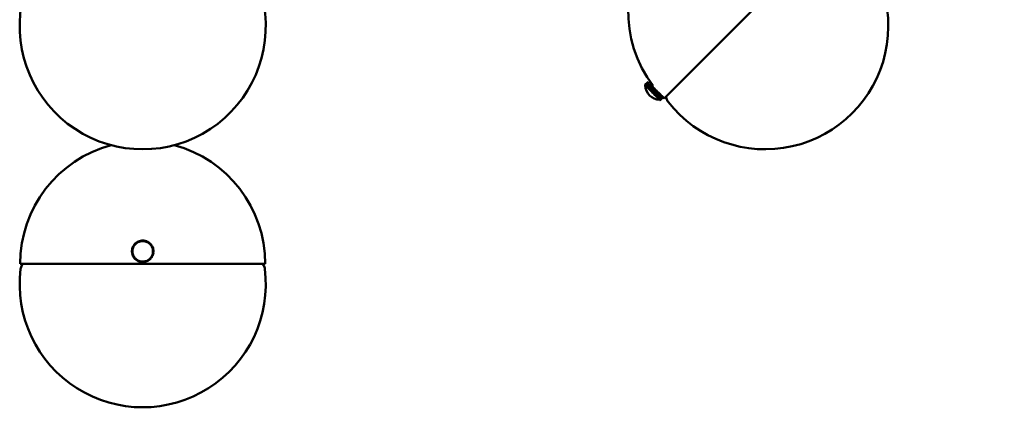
# Model space of a CAD drawing. Header units: millimetres. Extents: x 381 to 3103, y 17 to 2472.
# Tile 5 of 36: x 811 to 1291, y 230 to 419. Entities that reach past the tile are written whole.
import ezdxf

# ---------------------------------------------------------------- set-up
doc = ezdxf.new("R2010")
doc.units = ezdxf.units.MM
doc.header["$LTSCALE"] = 12
doc.layers.add('Widoczne (ISO)', color=7, linetype='Continuous', lineweight=50)
doc.layers.add('Wymiar (ISO)', color=7, linetype='Continuous', lineweight=18)
doc.styles.add('Tekst notatki (ISO)', font='tahoma.ttf')
doc.dimstyles.new('Domyślne (ISO)', dxfattribs={"dimscale": 12, "dimtxt": 3, "dimasz": 3, "dimexe": 3.175, "dimexo": 0, "dimgap": 0.762, "dimtad": 1, "dimdec": 1, "dimlfac": 0.03937, "dimrnd": 1e-08, "dimzin": 0, "dimdsep": 46, "dimtxsty": 'Tekst notatki (ISO)', "dimblk": 'Filled-1', "dimcen": 0.09, "dimdle": 10, "dimse1": 1, "dimse2": 1, "dimclrd": 256, "dimclre": 256, "dimclrt": 256, "dimadec": 0, "dimazin": 0, "dimtfac": 0.666667, "dimtmove": 0, "dimatfit": 3, "dimfxl": 1, "dimtolj": 1, "dimlwd": 15, "dimlwe": 15, "dimarcsym": 0})

# ---------------------------------------------------------------- blocks, each defined once
blk = doc.blocks.new('Filled-1')
at = {"color": 0}
for p, q in [((0, 0), (-1, 0.25)), ((-1, 0.25), (-1, -0.25)), ((-1, 0), (0, 0)), ((-1, -0.25), (0, 0))]:
    blk.add_line(p, q, dxfattribs=at)
at = {"color": 0, "flags": 128}
blk.add_lwpolyline([(-1, -0.25), (0, 0), (-1, 0.25), (-1, -0.25)], dxfattribs=at)
at = {"color": 0}
blk.add_solid([(-1, -0.25), (0, 0), (-1, 0.25), (-1, -0.25)], dxfattribs=at)
blk = doc.blocks.new('*D9')
at = {"layer": 'Defpoints', "color": 0, "transparency": 16777216}
for p in [(925.71, 1346.51), (1573.16, 1346.51), (870.71, 230.38)]:
    blk.add_point(p, dxfattribs=at)
at = {"layer": 'Wymiar (ISO)', "lineweight": 15, "transparency": 16777216}
blk.add_line((1573.16, 266.38), (1573.16, 1310.51), dxfattribs=at)
at = {"layer": 'Wymiar (ISO)', "lineweight": 15, "transparency": 16777216, "xscale": 36, "yscale": 36, "zscale": 36}
for p, rotation in [((1573.16, 1346.51), 90), ((1573.16, 230.38), 270)]:
    blk.add_blockref('Filled-1', p, dxfattribs=dict(at, rotation=rotation))
at = {"layer": 'Wymiar (ISO)', "lineweight": 18, "transparency": 16777216, "insert": (1465.84, 689.34), "char_height": 36, "attachment_point": 1, "rotation": 90, "style": 'Tekst notatki (ISO)'}
blk.add_mtext('\\A1;43.9\\P1116 mm', dxfattribs=at)
blk = doc.blocks.new('*D10')
at = {"layer": 'Defpoints', "color": 0, "transparency": 16777216}
for p in [(925.71, 1496.51), (1573.16, 1496.51), (870.71, 230.38)]:
    blk.add_point(p, dxfattribs=at)
at = {"layer": 'Wymiar (ISO)', "lineweight": 15, "transparency": 16777216}
for p, q in [((1573.16, 1496.51), (1573.16, 1749)), ((1573.16, 266.38), (1573.16, 1460.51))]:
    blk.add_line(p, q, dxfattribs=at)
at = {"layer": 'Wymiar (ISO)', "lineweight": 15, "transparency": 16777216, "xscale": 36, "yscale": 36, "zscale": 36}
for p, rotation in [((1573.16, 1496.51), 90), ((1573.16, 230.38), 270)]:
    blk.add_blockref('Filled-1', p, dxfattribs=dict(at, rotation=rotation))
at = {"layer": 'Wymiar (ISO)', "lineweight": 18, "transparency": 16777216, "insert": (1465.7, 1541.65), "char_height": 36, "attachment_point": 1, "rotation": 90, "style": 'Tekst notatki (ISO)'}
blk.add_mtext('\\A1;49.8\\P1266 mm', dxfattribs=at)
blk = doc.blocks.new('*D11')
at = {"layer": 'Defpoints', "color": 0, "transparency": 16777216}
for p in [(925.71, 1796.51), (1573.16, 1796.51), (870.71, 230.38)]:
    blk.add_point(p, dxfattribs=at)
at = {"layer": 'Wymiar (ISO)', "lineweight": 15, "transparency": 16777216}
for p, q in [((1573.16, 1796.51), (1573.16, 2049)), ((1573.16, 266.38), (1573.16, 1760.51))]:
    blk.add_line(p, q, dxfattribs=at)
at = {"layer": 'Wymiar (ISO)', "lineweight": 15, "transparency": 16777216, "xscale": 36, "yscale": 36, "zscale": 36}
for p, rotation in [((1573.16, 1796.51), 90), ((1573.16, 230.38), 270)]:
    blk.add_blockref('Filled-1', p, dxfattribs=dict(at, rotation=rotation))
at = {"layer": 'Wymiar (ISO)', "lineweight": 18, "transparency": 16777216, "insert": (1465.92, 1841.65), "char_height": 36, "attachment_point": 1, "rotation": 90, "style": 'Tekst notatki (ISO)'}
blk.add_mtext('\\A1;61.7\\P1566 mm', dxfattribs=at)
blk = doc.blocks.new('*D12')
at = {"layer": 'Defpoints', "color": 0, "transparency": 16777216}
for p in [(925.71, 2246.01), (1573.16, 2246.01), (870.71, 230.38)]:
    blk.add_point(p, dxfattribs=at)
at = {"layer": 'Wymiar (ISO)', "lineweight": 15, "transparency": 16777216}
blk.add_line((1573.16, 266.38), (1573.16, 2210.01), dxfattribs=at)
at = {"layer": 'Wymiar (ISO)', "lineweight": 15, "transparency": 16777216, "xscale": 36, "yscale": 36, "zscale": 36}
for p, rotation in [((1573.16, 2246.01), 90), ((1573.16, 230.38), 270)]:
    blk.add_blockref('Filled-1', p, dxfattribs=dict(at, rotation=rotation))
at = {"layer": 'Wymiar (ISO)', "lineweight": 18, "transparency": 16777216, "insert": (1465.79, 2138.24), "char_height": 36, "attachment_point": 1, "rotation": 90, "style": 'Tekst notatki (ISO)'}
blk.add_mtext('\\A1;79.4\\P2016 mm', dxfattribs=at)

msp = doc.modelspace()

# ---------------------------------------------------------------- linework, layer by layer
at = {"layer": 'Widoczne (ISO)'}
for p, q in [((1124.97, 380.95), (1209.47, 465.45)), ((1117.02, 388.91), (1115.6, 387.5)), ((1115.6, 387.5), (1117.01, 388.91)), ((1115.6, 387.5), (1115.63, 387.47)), ((1115.6, 387.5), (1115.6, 387.5)), ((1115.63, 387.47), (1117.04, 388.89)), ((1117.05, 388.88), (1115.63, 387.47)), ((1115.63, 387.47), (1115.69, 387.4)), ((1115.63, 387.47), (1115.63, 387.47)), ((1115.69, 387.4), (1117.11, 388.82)), ((1115.7, 387.4), (1115.69, 387.4)), ((1117.12, 388.81), (1115.7, 387.4)), ((1115.7, 387.4), (1115.8, 387.3)), ((1115.8, 387.3), (1117.22, 388.71)), ((1115.81, 387.29), (1115.8, 387.3)), ((1117.23, 388.7), (1115.81, 387.29)), ((1115.81, 387.29), (1115.95, 387.15)), ((1115.95, 387.15), (1117.36, 388.57)), ((1115.96, 387.14), (1115.95, 387.15)), ((1117.38, 388.55), (1115.96, 387.14)), ((1115.96, 387.14), (1116.13, 386.97)), ((1116.13, 386.97), (1117.54, 388.38)), ((1116.15, 386.95), (1116.13, 386.97)), ((1117.56, 388.37), (1116.15, 386.95)), ((1116.15, 386.95), (1116.35, 386.75)), ((1116.35, 386.75), (1117.76, 388.17)), ((1116.37, 386.73), (1116.35, 386.75)), ((1117.78, 388.14), (1116.37, 386.73)), ((1116.37, 386.73), (1116.6, 386.5)), ((1116.6, 386.5), (1118.01, 387.92)), ((1116.62, 386.48), (1116.6, 386.5)), ((1118.04, 387.89), (1116.62, 386.48)), ((1116.62, 386.48), (1116.88, 386.22)), ((1116.88, 386.22), (1118.29, 387.64)), ((1116.9, 386.2), (1116.88, 386.22)), ((1118.32, 387.61), (1116.9, 386.2)), ((1116.9, 386.2), (1117.18, 385.92)), ((1117.02, 388.91), (1117.01, 388.91)), ((1117.04, 388.89), (1117.02, 388.91)), ((1117.05, 388.88), (1117.04, 388.89)), ((1117.11, 388.82), (1117.05, 388.88)), ((1117.12, 388.81), (1117.11, 388.82)), ((1117.22, 388.71), (1117.12, 388.81)), ((1117.18, 385.92), (1118.6, 387.33)), ((1117.21, 385.89), (1117.18, 385.92)), ((1118.63, 387.3), (1117.21, 385.89)), ((1117.21, 385.89), (1117.51, 385.59)), ((1117.23, 388.7), (1117.22, 388.71)), ((1117.36, 388.57), (1117.23, 388.7)), ((1117.38, 388.55), (1117.36, 388.57)), ((1117.54, 388.38), (1117.38, 388.55)), ((1117.51, 385.59), (1118.93, 387)), ((1117.54, 385.56), (1117.51, 385.59)), ((1117.56, 388.37), (1117.54, 388.38)), ((1118.96, 386.97), (1117.54, 385.56)), ((1117.54, 385.56), (1117.86, 385.24)), ((1117.76, 388.17), (1117.56, 388.37)), ((1117.78, 388.14), (1117.76, 388.17)), ((1118.01, 387.92), (1117.78, 388.14)), ((1117.86, 385.24), (1119.28, 386.65)), ((1117.89, 385.2), (1117.86, 385.24)), ((1119.31, 386.62), (1117.89, 385.2)), ((1117.89, 385.2), (1118.23, 384.87)), ((1118.04, 387.89), (1118.01, 387.92)), ((1118.29, 387.64), (1118.04, 387.89)), ((1118.23, 384.87), (1119.64, 386.29)), ((1118.26, 384.84), (1118.23, 384.87)), ((1119.68, 386.25), (1118.26, 384.84)), ((1118.26, 384.84), (1118.6, 384.49)), ((1118.32, 387.61), (1118.29, 387.64)), ((1118.6, 387.33), (1118.32, 387.61)), ((1118.63, 387.3), (1118.6, 387.33)), ((1118.6, 384.49), (1120.02, 385.91)), ((1118.64, 384.46), (1118.6, 384.49)), ((1118.93, 387), (1118.63, 387.3)), ((1120.05, 385.87), (1118.64, 384.46)), ((1118.64, 384.46), (1118.99, 384.11)), ((1118.96, 386.97), (1118.93, 387)), ((1119.28, 386.65), (1118.96, 386.97)), ((1118.99, 384.11), (1120.4, 385.52)), ((1119.01, 384.09), (1120.43, 385.5)), ((1120.44, 385.49), (1119.03, 384.07)), ((1119.31, 386.62), (1119.28, 386.65)), ((1119.64, 386.29), (1119.31, 386.62)), ((1119.32, 386.61), (1119.7, 386.99)), ((1119.38, 383.71), (1120.8, 385.13)), ((1119.38, 383.72), (1120.79, 385.13)), ((1120.82, 385.11), (1119.4, 383.7)), ((1120.83, 385.1), (1119.41, 383.68)), ((1119.68, 386.25), (1119.64, 386.29)), ((1120.02, 385.91), (1119.68, 386.25)), ((1119.77, 383.33), (1121.18, 384.75)), ((1121.18, 384.74), (1119.77, 383.33)), ((1121.22, 384.71), (1119.8, 383.3)), ((1120.05, 385.87), (1120.02, 385.91)), ((1120.4, 385.52), (1120.05, 385.87)), ((1120.15, 382.95), (1121.56, 384.36)), ((1121.6, 384.33), (1120.18, 382.91)), ((1120.43, 385.5), (1120.4, 385.52)), ((1120.44, 385.49), (1120.43, 385.5)), ((1120.79, 385.13), (1120.44, 385.49)), ((1120.8, 385.13), (1120.79, 385.13)), ((1120.82, 385.11), (1120.8, 385.13)), ((1120.82, 385.11), (1120.83, 385.1)), ((1121.18, 384.75), (1120.83, 385.1)), ((1121.18, 384.74), (1121.18, 384.75)), ((1121.18, 384.74), (1121.22, 384.71)), ((1121.56, 384.36), (1121.22, 384.71)), ((1121.56, 384.36), (1121.6, 384.33)), ((1121.94, 383.99), (1121.6, 384.33)), ((1119.01, 384.09), (1118.99, 384.11)), ((1119.03, 384.07), (1119.01, 384.09)), ((1119.03, 384.07), (1119.38, 383.72)), ((1119.38, 383.71), (1119.38, 383.72)), ((1119.4, 383.7), (1119.38, 383.71)), ((1119.4, 383.7), (1119.41, 383.68)), ((1119.41, 383.68), (1119.77, 383.33)), ((1119.77, 383.33), (1119.8, 383.3)), ((1119.77, 383.33), (1119.77, 383.33)), ((1119.8, 383.3), (1120.15, 382.95)), ((1120.15, 382.95), (1120.18, 382.91)), ((1120.18, 382.91), (1120.52, 382.57)), ((1120.52, 382.57), (1121.94, 383.99)), ((1120.52, 382.57), (1120.56, 382.54)), ((1121.97, 383.96), (1120.56, 382.54)), ((1120.56, 382.54), (1120.88, 382.21)), ((1120.88, 382.21), (1122.3, 383.63)), ((1120.88, 382.21), (1120.92, 382.18)), ((1122.33, 383.6), (1120.92, 382.18)), ((1120.92, 382.18), (1121.23, 381.87)), ((1121.23, 381.87), (1122.64, 383.28)), ((1121.23, 381.87), (1121.26, 381.84)), ((1122.67, 383.25), (1121.26, 381.84)), ((1121.26, 381.84), (1121.55, 381.55)), ((1121.55, 381.55), (1122.97, 382.96)), ((1121.55, 381.55), (1121.58, 381.52)), ((1122.99, 382.93), (1121.58, 381.52)), ((1121.58, 381.52), (1121.85, 381.25)), ((1121.85, 381.25), (1123.26, 382.66)), ((1121.85, 381.25), (1121.87, 381.22)), ((1123.29, 382.64), (1121.87, 381.22)), ((1121.87, 381.22), (1122.12, 380.98)), ((1121.94, 383.99), (1121.97, 383.96)), ((1122.3, 383.63), (1121.97, 383.96)), ((1122.12, 380.98), (1123.53, 382.39)), ((1122.12, 380.98), (1122.14, 380.96)), ((1122.14, 383.78), (1122.24, 383.88)), ((1123.56, 382.37), (1122.14, 380.96)), ((1122.14, 380.96), (1122.36, 380.74)), ((1122.3, 383.63), (1122.33, 383.6)), ((1122.64, 383.28), (1122.33, 383.6)), ((1122.36, 380.74), (1123.77, 382.15)), ((1122.36, 380.74), (1122.38, 380.72)), ((1123.79, 382.13), (1122.38, 380.72)), ((1122.38, 380.72), (1122.57, 380.53)), ((1122.57, 380.53), (1123.98, 381.95)), ((1122.57, 380.53), (1122.58, 380.52)), ((1124, 381.93), (1122.58, 380.52)), ((1122.58, 380.52), (1122.74, 380.36)), ((1122.64, 383.28), (1122.67, 383.25)), ((1122.97, 382.96), (1122.67, 383.25)), ((1122.74, 380.36), (1124.15, 381.78)), ((1122.74, 380.36), (1122.75, 380.35)), ((1124.16, 381.76), (1122.75, 380.35)), ((1122.75, 380.35), (1122.87, 380.23)), ((1122.87, 380.23), (1124.28, 381.64)), ((1122.87, 380.23), (1122.88, 380.22)), ((1124.29, 381.63), (1122.88, 380.22)), ((1122.88, 380.22), (1122.96, 380.13)), ((1122.96, 380.13), (1124.38, 381.55)), ((1122.96, 380.13), (1122.97, 380.13)), ((1122.97, 382.96), (1122.99, 382.93)), ((1124.39, 381.54), (1122.97, 380.13)), ((1122.97, 380.13), (1123.02, 380.08)), ((1123.26, 382.66), (1122.99, 382.93)), ((1124.44, 381.49), (1123.02, 380.08)), ((1123.02, 380.08), (1124.43, 381.49)), ((1123.02, 380.08), (1123.02, 380.08)), ((1123.02, 380.08), (1123.03, 380.07)), ((1123.03, 380.07), (1124.45, 381.48)), ((1123.26, 382.66), (1123.29, 382.64)), ((1123.53, 382.39), (1123.29, 382.64)), ((1123.53, 382.39), (1123.56, 382.37)), ((1123.77, 382.15), (1123.56, 382.37)), ((1123.77, 382.15), (1123.79, 382.13)), ((1123.98, 381.95), (1123.79, 382.13)), ((1123.98, 381.95), (1124, 381.93)), ((1124.15, 381.78), (1124, 381.93)), ((1124.15, 381.78), (1124.16, 381.76)), ((1124.28, 381.64), (1124.16, 381.76)), ((1124.28, 381.64), (1124.29, 381.63)), ((1124.38, 381.55), (1124.29, 381.63)), ((1124.38, 381.55), (1124.39, 381.54)), ((1124.43, 381.49), (1124.39, 381.54)), ((1124.43, 381.49), (1124.44, 381.49)), ((1124.45, 381.48), (1124.44, 381.49)), ((1125.82, 381.8), (1126.11, 380.86)), ((865.5, 307.07), (865.59, 307.56)), ((865.83, 307.52), (865.59, 307.56)), ((865.6, 307.61), (865.74, 308.09)), ((865.84, 307.54), (865.6, 307.61)), ((865.98, 308.02), (865.74, 308.09)), ((865.76, 308.14), (865.95, 308.6)), ((865.99, 308.04), (865.76, 308.14)), ((865.79, 307.27), (865.83, 307.52)), ((865.84, 307.54), (865.91, 307.78)), ((865.91, 307.78), (865.98, 308.02)), ((866.18, 308.51), (865.95, 308.6)), ((865.97, 308.65), (866.2, 309.09)), ((866.19, 308.53), (865.97, 308.65)), ((865.99, 308.04), (866.08, 308.28)), ((866.08, 308.28), (866.18, 308.51)), ((866.19, 308.53), (866.31, 308.75)), ((866.42, 308.97), (866.2, 309.09)), ((866.23, 309.13), (866.51, 309.54)), ((866.44, 308.99), (866.23, 309.13)), ((866.31, 308.75), (866.42, 308.97)), ((866.44, 308.99), (866.58, 309.2)), ((866.72, 309.4), (866.51, 309.54)), ((866.54, 309.58), (866.86, 309.97)), ((866.73, 309.42), (866.54, 309.58)), ((866.58, 309.2), (866.72, 309.4)), ((866.73, 309.42), (866.89, 309.61)), ((867.05, 309.8), (866.86, 309.97)), ((866.89, 309.61), (867.05, 309.8)), ((866.9, 310), (867.26, 310.35)), ((867.07, 309.82), (866.9, 310)), ((867.07, 309.82), (867.25, 309.99)), ((867.25, 309.99), (867.43, 310.17)), ((867.43, 310.17), (867.26, 310.35)), ((867.3, 310.38), (867.69, 310.69)), ((867.45, 310.18), (867.3, 310.38)), ((867.45, 310.18), (867.65, 310.34)), ((867.65, 310.34), (867.85, 310.49)), ((867.85, 310.49), (867.69, 310.69)), ((867.73, 310.72), (868.16, 310.98)), ((867.87, 310.5), (867.73, 310.72)), ((867.87, 310.5), (868.08, 310.63)), ((868.08, 310.63), (868.29, 310.77)), ((868.29, 310.77), (868.16, 310.98)), ((868.2, 311), (868.65, 311.22)), ((868.31, 310.78), (868.2, 311)), ((868.31, 310.78), (868.54, 310.89)), ((868.54, 310.89), (868.76, 311)), ((868.76, 311), (868.65, 311.22)), ((868.7, 311.24), (869.17, 311.41)), ((868.78, 311), (868.7, 311.24)), ((868.78, 311), (869.02, 311.09)), ((869.02, 311.09), (869.25, 311.17)), ((869.25, 311.17), (869.17, 311.41)), ((869.22, 311.42), (869.7, 311.54)), ((869.28, 311.18), (869.22, 311.42)), ((869.28, 311.18), (869.52, 311.24)), ((869.52, 311.24), (869.76, 311.3)), ((869.76, 311.3), (869.7, 311.54)), ((869.75, 311.55), (870.25, 311.62)), ((869.79, 311.3), (869.75, 311.55)), ((869.79, 311.3), (870.03, 311.34)), ((870.03, 311.34), (870.28, 311.37)), ((870.28, 311.37), (870.25, 311.62)), ((870.3, 311.62), (870.8, 311.64)), ((870.31, 311.37), (870.3, 311.62)), ((870.31, 311.37), (870.56, 311.38)), ((870.56, 311.38), (870.81, 311.39)), ((870.81, 311.39), (870.8, 311.64)), ((870.83, 311.39), (870.85, 311.64)), ((870.83, 311.39), (871.08, 311.37)), ((870.85, 311.64), (871.35, 311.6)), ((871.08, 311.37), (871.33, 311.35)), ((871.33, 311.35), (871.35, 311.6)), ((871.35, 311.35), (871.4, 311.59)), ((871.35, 311.35), (871.6, 311.3)), ((871.4, 311.59), (871.89, 311.51)), ((871.6, 311.3), (871.84, 311.26)), ((871.84, 311.26), (871.89, 311.51)), ((871.87, 311.25), (871.94, 311.49)), ((871.87, 311.25), (872.11, 311.18)), ((871.94, 311.49), (872.42, 311.35)), ((872.11, 311.18), (872.35, 311.11)), ((872.35, 311.11), (872.42, 311.35)), ((872.37, 311.11), (872.47, 311.34)), ((872.37, 311.11), (872.6, 311.01)), ((872.47, 311.34), (872.93, 311.15)), ((872.6, 311.01), (872.83, 310.92)), ((872.83, 310.92), (872.93, 311.15)), ((872.86, 310.91), (872.97, 311.13)), ((872.86, 310.91), (873.08, 310.79)), ((872.97, 311.13), (873.41, 310.89)), ((873.08, 310.79), (873.3, 310.67)), ((873.3, 310.67), (873.41, 310.89)), ((873.32, 310.66), (873.46, 310.87)), ((873.32, 310.66), (873.52, 310.52)), ((873.46, 310.87), (873.87, 310.58)), ((873.52, 310.52), (873.73, 310.38)), ((873.73, 310.38), (873.87, 310.58)), ((873.75, 310.36), (873.91, 310.55)), ((873.75, 310.36), (873.94, 310.2)), ((873.91, 310.55), (874.29, 310.23)), ((873.94, 310.2), (874.13, 310.04)), ((874.13, 310.04), (874.29, 310.23)), ((874.15, 310.02), (874.33, 310.2)), ((874.15, 310.02), (874.32, 309.84)), ((874.32, 309.84), (874.49, 309.66)), ((874.33, 310.2), (874.67, 309.84)), ((874.49, 309.66), (874.67, 309.84)), ((874.51, 309.64), (874.71, 309.8)), ((874.51, 309.64), (874.66, 309.45)), ((874.66, 309.45), (874.82, 309.25)), ((874.71, 309.8), (875.01, 309.4)), ((874.82, 309.25), (875.01, 309.4)), ((874.83, 309.23), (875.04, 309.36)), ((874.83, 309.23), (874.96, 309.02)), ((874.96, 309.02), (875.09, 308.8)), ((875.04, 309.36), (875.31, 308.94)), ((875.09, 308.8), (875.31, 308.94)), ((875.1, 308.78), (875.33, 308.89)), ((875.1, 308.78), (875.21, 308.56)), ((875.21, 308.56), (875.32, 308.33)), ((875.32, 308.33), (875.55, 308.44)), ((875.33, 308.89), (875.55, 308.44)), ((875.33, 308.31), (875.57, 308.4)), ((875.33, 308.31), (875.42, 308.08)), ((875.42, 308.08), (875.5, 307.84)), ((875.5, 307.84), (875.74, 307.92)), ((875.51, 307.82), (875.75, 307.88)), ((875.51, 307.82), (875.57, 307.57)), ((875.57, 308.4), (875.74, 307.92)), ((875.57, 307.57), (875.63, 307.33)), ((875.63, 307.33), (875.87, 307.39)), ((875.63, 307.31), (875.88, 307.34)), ((875.63, 307.31), (875.66, 307.06)), ((875.75, 307.88), (875.87, 307.39)), ((875.88, 307.34), (875.95, 306.85)), ((865.46, 306.52), (865.49, 307.02)), ((865.71, 306.5), (865.46, 306.52)), ((865.71, 306.48), (865.46, 306.47)), ((865.47, 305.97), (865.46, 306.47)), ((865.72, 305.98), (865.47, 305.97)), ((865.72, 305.96), (865.48, 305.92)), ((865.54, 305.43), (865.48, 305.92)), ((865.74, 307), (865.49, 307.02)), ((865.75, 307.03), (865.5, 307.07)), ((865.79, 305.46), (865.54, 305.43)), ((865.79, 305.44), (865.55, 305.38)), ((865.67, 304.89), (865.55, 305.38)), ((865.91, 304.95), (865.67, 304.89)), ((865.92, 304.93), (865.69, 304.84)), ((865.85, 304.37), (865.69, 304.84)), ((865.71, 306.5), (865.72, 306.75)), ((865.71, 306.23), (865.71, 306.48)), ((865.72, 305.98), (865.71, 306.23)), ((865.72, 306.75), (865.74, 307)), ((865.76, 305.71), (865.72, 305.96)), ((865.75, 307.03), (865.79, 307.27)), ((865.79, 305.46), (865.76, 305.71)), ((865.85, 305.19), (865.79, 305.44)), ((865.91, 304.95), (865.85, 305.19)), ((866.09, 304.46), (865.85, 304.37)), ((866.1, 304.44), (865.87, 304.33)), ((866.09, 303.88), (865.87, 304.33)), ((866.01, 304.69), (865.92, 304.93)), ((866.09, 304.46), (866.01, 304.69)), ((866.32, 303.99), (866.09, 303.88)), ((866.21, 304.21), (866.1, 304.44)), ((866.33, 303.96), (866.12, 303.83)), ((866.38, 303.41), (866.12, 303.83)), ((866.32, 303.99), (866.21, 304.21)), ((866.46, 303.75), (866.33, 303.96)), ((866.59, 303.54), (866.38, 303.41)), ((866.61, 303.52), (866.41, 303.37)), ((866.71, 302.97), (866.41, 303.37)), ((866.59, 303.54), (866.46, 303.75)), ((866.76, 303.32), (866.61, 303.52)), ((866.91, 303.12), (866.71, 302.97)), ((866.93, 303.11), (866.75, 302.93)), ((867.09, 302.57), (866.75, 302.93)), ((866.91, 303.12), (866.76, 303.32)), ((867.1, 302.93), (866.93, 303.11)), ((867.27, 302.74), (867.09, 302.57)), ((867.27, 302.74), (867.1, 302.93)), ((867.29, 302.73), (867.13, 302.54)), ((867.51, 302.21), (867.13, 302.54)), ((867.48, 302.57), (867.29, 302.73)), ((867.67, 302.41), (867.48, 302.57)), ((873.97, 302.58), (873.77, 302.43)), ((873.97, 302.58), (874.12, 302.39)), ((874.17, 302.77), (873.99, 302.6)), ((873.99, 302.6), (874.16, 302.42)), ((874.52, 302.77), (874.16, 302.42)), ((874.35, 302.95), (874.17, 302.77)), ((874.35, 302.95), (874.52, 302.77)), ((874.53, 303.15), (874.37, 302.96)), ((874.37, 302.96), (874.56, 302.8)), ((874.69, 303.35), (874.53, 303.15)), ((874.88, 303.18), (874.56, 302.8)), ((874.69, 303.35), (874.88, 303.18)), ((874.84, 303.57), (874.7, 303.36)), ((874.7, 303.36), (874.91, 303.22)), ((874.99, 303.78), (874.84, 303.57)), ((875.19, 303.64), (874.91, 303.22)), ((874.99, 303.78), (875.19, 303.64)), ((875.12, 304.02), (875, 303.8)), ((875, 303.8), (875.22, 303.68)), ((875.23, 304.24), (875.12, 304.02)), ((875.45, 304.12), (875.22, 303.68)), ((875.23, 304.24), (875.45, 304.12)), ((875.34, 304.49), (875.24, 304.26)), ((875.24, 304.26), (875.48, 304.17)), ((875.43, 304.72), (875.34, 304.49)), ((875.43, 304.72), (875.67, 304.63)), ((875.51, 304.99), (875.44, 304.75)), ((875.44, 304.75), (875.68, 304.68)), ((875.67, 304.63), (875.48, 304.17)), ((875.58, 305.23), (875.51, 304.99)), ((875.58, 305.23), (875.82, 305.16)), ((875.63, 305.5), (875.59, 305.25)), ((875.59, 305.25), (875.83, 305.21)), ((875.68, 305.74), (875.63, 305.5)), ((875.66, 307.06), (875.7, 306.81)), ((875.7, 306.02), (875.68, 305.77)), ((875.68, 305.77), (875.93, 305.75)), ((875.68, 305.74), (875.92, 305.7)), ((875.82, 305.16), (875.68, 304.68)), ((875.7, 306.81), (875.95, 306.85)), ((875.7, 306.79), (875.95, 306.8)), ((875.7, 306.79), (875.71, 306.54)), ((875.72, 306.26), (875.7, 306.02)), ((875.71, 306.54), (875.72, 306.29)), ((875.72, 306.29), (875.97, 306.3)), ((875.72, 306.26), (875.96, 306.25)), ((875.92, 305.7), (875.83, 305.21)), ((875.96, 306.25), (875.93, 305.75)), ((875.95, 306.8), (875.97, 306.3)), ((810.96, 300.38), (930.46, 300.38)), ((812.15, 300.38), (811.7, 299.51)), ((867.67, 302.41), (867.51, 302.21)), ((867.69, 302.39), (867.55, 302.18)), ((867.96, 301.9), (867.55, 302.18)), ((867.9, 302.25), (867.69, 302.39)), ((868.1, 302.11), (867.9, 302.25)), ((868.1, 302.11), (867.96, 301.9)), ((868.13, 302.1), (868.01, 301.88)), ((868.45, 301.64), (868.01, 301.88)), ((868.35, 301.98), (868.13, 302.1)), ((868.57, 301.86), (868.35, 301.98)), ((868.57, 301.86), (868.45, 301.64)), ((868.59, 301.85), (868.49, 301.62)), ((868.96, 301.43), (868.49, 301.62)), ((868.82, 301.76), (868.59, 301.85)), ((869.05, 301.66), (868.82, 301.76)), ((869.05, 301.66), (868.96, 301.43)), ((869.07, 301.65), (869, 301.41)), ((869.48, 301.27), (869, 301.41)), ((869.31, 301.58), (869.07, 301.65)), ((869.55, 301.51), (869.31, 301.58)), ((869.55, 301.51), (869.48, 301.27)), ((869.58, 301.51), (869.53, 301.26)), ((870.02, 301.17), (869.53, 301.26)), ((869.82, 301.46), (869.58, 301.51)), ((870.07, 301.42), (869.82, 301.46)), ((870.07, 301.42), (870.02, 301.17)), ((870.09, 301.42), (870.07, 301.17)), ((870.57, 301.13), (870.07, 301.17)), ((870.34, 301.4), (870.09, 301.42)), ((870.59, 301.38), (870.34, 301.4)), ((870.59, 301.38), (870.57, 301.13)), ((870.87, 301.39), (870.62, 301.38)), ((870.62, 301.38), (870.62, 301.13)), ((871.12, 301.14), (870.62, 301.13)), ((871.11, 301.39), (870.87, 301.39)), ((871.11, 301.39), (871.12, 301.14)), ((871.39, 301.43), (871.14, 301.4)), ((871.14, 301.4), (871.17, 301.15)), ((871.67, 301.22), (871.17, 301.15)), ((871.63, 301.46), (871.39, 301.43)), ((871.63, 301.46), (871.67, 301.22)), ((871.9, 301.53), (871.66, 301.47)), ((871.66, 301.47), (871.72, 301.23)), ((872.2, 301.34), (871.72, 301.23)), ((872.14, 301.59), (871.9, 301.53)), ((872.14, 301.59), (872.2, 301.34)), ((872.4, 301.68), (872.17, 301.59)), ((872.17, 301.59), (872.25, 301.36)), ((872.72, 301.53), (872.25, 301.36)), ((872.64, 301.76), (872.4, 301.68)), ((872.64, 301.76), (872.72, 301.53)), ((872.88, 301.88), (872.66, 301.77)), ((872.66, 301.77), (872.77, 301.55)), ((873.22, 301.76), (872.77, 301.55)), ((873.11, 301.99), (872.88, 301.88)), ((873.11, 301.99), (873.22, 301.76)), ((873.34, 302.13), (873.13, 302)), ((873.13, 302), (873.26, 301.79)), ((873.69, 302.05), (873.26, 301.79)), ((873.56, 302.26), (873.34, 302.13)), ((873.56, 302.26), (873.69, 302.05)), ((873.77, 302.43), (873.58, 302.28)), ((873.58, 302.28), (873.73, 302.08)), ((874.12, 302.39), (873.73, 302.08)), ((929.27, 300.38), (929.72, 299.51))]:
    msp.add_line(p, q, dxfattribs=at)
for centre, radius, start, end in [((1167.22, 423.2), 59.75, 139.8002, 217.3055), ((1174.29, 416.13), 60, 217.8759, 52.1241), ((870.71, 416.13), 60, 169.8987, 10.1013), ((1123.03, 387.49), 7.25, 181.3972, 268.6028), ((1167.22, 423.2), 59.75, 221.1614, 225), ((1130.88, 382.36), 5, 197.5057, 217.8759), ((870.71, 300.38), 59.75, 104.8855, 180), ((870.71, 300.38), 59.75, 0, 75.1145), ((870.71, 306.38), 5, 163.77, 169.77), ((870.71, 306.38), 5, 157.77, 163.77), ((870.71, 306.38), 5, 151.77, 157.77), ((870.71, 306.38), 5, 145.77, 151.77), ((870.71, 306.38), 5, 139.77, 145.77), ((870.71, 306.38), 5, 133.77, 139.77), ((870.71, 306.38), 5, 127.77, 133.77), ((870.71, 306.38), 5, 121.77, 127.77), ((870.71, 306.38), 5, 115.77, 121.77), ((870.71, 306.38), 5, 109.77, 115.77), ((870.71, 306.38), 5, 103.77, 109.77), ((870.71, 306.38), 5, 97.77, 103.77), ((870.71, 306.38), 5, 91.77, 97.77), ((870.71, 306.38), 5, 85.77, 91.77), ((870.71, 306.38), 5, 79.77, 85.77), ((870.71, 306.38), 5, 73.77, 79.77), ((870.71, 306.38), 5, 67.77, 73.77), ((870.71, 306.38), 5, 61.77, 67.77), ((870.71, 306.38), 5, 55.77, 61.77), ((870.71, 306.38), 5, 49.77, 55.77), ((870.71, 306.38), 5, 43.77, 49.77), ((870.71, 306.38), 5, 37.77, 43.77), ((870.71, 306.38), 5, 31.77, 37.77), ((870.71, 306.38), 5, 25.77, 31.77), ((870.71, 306.38), 5, 19.77, 25.77), ((870.71, 306.38), 5, 13.77, 19.77), ((870.71, 306.38), 5, 7.77, 13.77), ((870.71, 306.38), 5, 175.77, 181.77), ((870.71, 306.38), 5, 181.77, 187.77), ((870.71, 306.38), 5, 169.77, 175.77), ((870.71, 306.38), 5, 187.77, 193.77), ((870.71, 306.38), 5, 193.77, 199.77), ((870.71, 306.38), 5, 199.77, 205.77), ((870.71, 306.38), 5, 205.77, 211.77), ((870.71, 306.38), 5, 211.77, 217.77), ((870.71, 306.38), 5, 217.77, 223.77), ((870.71, 306.38), 5, 223.77, 229.77), ((870.71, 306.38), 5, 229.77, 235.77), ((870.71, 306.38), 5, 307.77, 313.77), ((870.71, 306.38), 5, 313.77, 319.77), ((870.71, 306.38), 5, 319.77, 325.77), ((870.71, 306.38), 5, 325.77, 331.77), ((870.71, 306.38), 5, 331.77, 337.77), ((870.71, 306.38), 5, 337.77, 343.77), ((870.71, 306.38), 5, 343.77, 349.77), ((870.71, 306.38), 5, 349.77, 355.77), ((870.71, 306.38), 5, 1.77, 7.77), ((870.71, 306.38), 5, 355.77, 1.77), ((870.71, 290.38), 60, 172.8759, 7.1241), ((816.14, 297.21), 5, 152.5057, 172.8759), ((870.71, 306.38), 5, 235.77, 241.77), ((870.71, 306.38), 5, 241.77, 247.77), ((870.71, 306.38), 5, 247.77, 253.77), ((870.71, 306.38), 5, 253.77, 259.77), ((870.71, 306.38), 5, 259.77, 265.77), ((870.71, 306.38), 5, 265.77, 271.77), ((870.71, 306.38), 5, 271.77, 277.77), ((870.71, 306.38), 5, 277.77, 283.77), ((870.71, 306.38), 5, 283.77, 289.77), ((870.71, 306.38), 5, 289.77, 295.77), ((870.71, 306.38), 5, 295.77, 301.77), ((870.71, 306.38), 5, 301.77, 307.77), ((925.29, 297.21), 5, 7.1241, 27.4943)]:
    msp.add_arc(centre, radius, start, end, dxfattribs=at)

# ---------------------------------------------------------------- dimensions: what is measured, and where the dimension line sits
at = {"layer": 'Wymiar (ISO)', "lineweight": 18}
for base, p2, text, override, picture, middle in [((1573.16, 2246.01), (925.71, 2246.01), '<>\\P2016 mm', {"dimgap": 0.762, "dimdec": 1, "dimlfac": 0.03937, "dimpost": '\\X', "dimse1": 1, "dimse2": 1, "dimtol": 0, "dimlim": 0, "dimtp": 0, "dimtm": 0, "dimtdec": 2, "dimtofl": 0, "dimatfit": 1, "dimtvp": -0.25}, '*D12', (1573.16, 2238.76)), ((1573.16, 1796.51), (925.71, 1796.51), '<>\\P1566 mm', {"dimgap": 0.762, "dimdec": 1, "dimlfac": 0.03937, "dimpost": '\\X', "dimse1": 1, "dimse2": 1, "dimtol": 0, "dimlim": 0, "dimtp": 0, "dimtm": 0, "dimtdec": 2, "dimtofl": 0, "dimatfit": 2, "dimtvp": -0.25}, '*D11', (1573.16, 1940.75)), ((1573.16, 1496.51), (925.71, 1496.51), '<>\\P1266 mm', {"dimgap": 0.762, "dimdec": 1, "dimlfac": 0.03937, "dimpost": '\\X', "dimse1": 1, "dimse2": 1, "dimtol": 0, "dimlim": 0, "dimtp": 0, "dimtm": 0, "dimtdec": 2, "dimtofl": 0, "dimatfit": 2, "dimtvp": -0.25}, '*D10', (1573.16, 1640.75)), ((1573.16, 1346.51), (925.71, 1346.51), '<>\\P1116 mm', {"dimgap": 0.762, "dimdec": 1, "dimlfac": 0.03937, "dimpost": '\\X', "dimse1": 1, "dimse2": 1, "dimtol": 0, "dimlim": 0, "dimtp": 0, "dimtm": 0, "dimtdec": 2, "dimtofl": 0, "dimatfit": 1, "dimtvp": -0.25}, '*D9', (1573.16, 788.45))]:
    dim = msp.add_linear_dim(base=base, p1=(870.71, 230.38), p2=p2, angle=270, text=text, dimstyle='Domyślne (ISO)', override=override, dxfattribs=at)
    dim.commit()
    dim.dimension.update_dxf_attribs({"geometry": picture, "text_midpoint": middle, "dimtype": 160})

doc.saveas('drawing.dxf')
